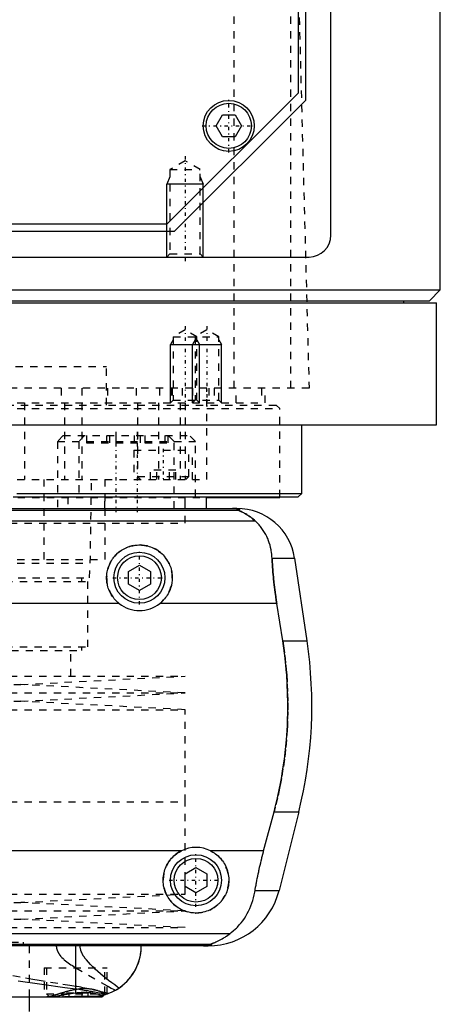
# Model space of a CAD drawing. Extents: x -90 to 90, y -137 to 442.
# Tile 4 of 9: x 22 to 80, y -68 to 67. Entities that reach past the tile are written whole.
import ezdxf

# ---------------------------------------------------------------- set-up
doc = ezdxf.new("R2010")
doc.units = 0
doc.linetypes.add('CENTER', pattern=[1.5, 0.45, -0.5, 0.05, -0.5])
doc.linetypes.add('DASHED', pattern=[2, 1, -1])
for name, color, linetype in [('AM_0', 7, 'CONTINUOUS'), ('AM_10', 7, 'CONTINUOUS'), ('AM_3', 7, 'DASHED'), ('AM_7', 7, 'CENTER')]:
    doc.layers.add(name, color=color, linetype=linetype)

msp = doc.modelspace()

# ---------------------------------------------------------------- linework, layer by layer
at = {"layer": 'AM_0', "color": 7, "linetype": 'CONTINUOUS'}
for p, q in [((65, 37.5), (65, 292.5)), ((80, 30), (80, 291.5)), ((61.5, 141.02), (61.5, 56)), ((60.5, 139.35), (60.5, 57)), ((60.5, 57), (42.5, 39)), ((61.5, 56), (43.5, 38)), ((49.27, 52.5), (50.13, 54)), ((50.13, 54), (51.87, 54)), ((51.87, 54), (52.73, 52.5)), ((50.13, 51), (49.27, 52.5)), ((52.73, 52.5), (51.87, 51)), ((51.87, 51), (50.13, 51)), ((43.5, 38), (-43.5, 38)), ((42.5, 39), (-42.5, 39)), ((-62, 34.5), (62, 34.5)), ((-80, 30), (80, 30)), ((78.5, 28.5), (80, 30)), ((-78.5, 28.5), (78.5, 28.5)), ((75, 28.2), (75, 28.5)), ((-79.5, 28.2), (79.5, 28.2)), ((79.5, 11.5), (79.5, 28.2)), ((-79.5, 11.5), (79.5, 11.5)), ((61, 2.08), (61, 11.5)), ((21.44, 1.58), (60.5, 1.58)), ((21.94, 2.08), (61, 2.08)), ((45, 0), (45, 1.58)), ((47.93, 0), (47.93, 1.58)), ((47.95, 1.5), (58, 1.5)), ((58, 1.5), (58, 1.58)), ((60.5, 1.58), (61, 2.08)), ((-52.11, 0), (52.11, 0)), ((-52.38, -0.25), (52.38, -0.25)), ((-54.6, -1.69), (54.6, -1.69)), ((37.25, -8.63), (38.75, -7.77)), ((38.75, -7.77), (40.25, -8.63)), ((56.93, -6.81), (60.02, -6.81)), ((60.02, -6.81), (61.72, -18.16)), ((37.25, -10.37), (37.25, -8.63)), ((40.25, -8.63), (40.25, -10.37)), ((38.75, -11.23), (37.25, -10.37)), ((40.25, -10.37), (38.75, -11.23)), ((35.96, -13.03), (-35.96, -13.03)), ((57.58, -13.03), (41.54, -13.03)), ((58.39, -18.16), (57.58, -13.03)), ((58.39, -18.16), (61.72, -18.16)), ((55.78, -46.97), (57.2, -41.62)), ((57.2, -41.62), (60.6, -41.62)), ((60.6, -41.62), (57.89, -52.43)), ((44.5, -46.97), (-44.5, -46.97)), ((55.78, -46.97), (48.5, -46.97)), ((45, -50.13), (46.5, -49.27)), ((46.5, -49.27), (48, -50.13)), ((45, -51.87), (45, -50.13)), ((48, -50.13), (48, -51.87)), ((46.5, -52.73), (45, -51.87)), ((48, -51.87), (46.5, -52.73)), ((54.6, -52.43), (57.89, -52.43)), ((-51.17, -58.31), (51.17, -58.31)), ((-48.57, -59.75), (48.57, -59.75)), ((48.19, -60), (-48.19, -60)), ((30.04, -65.9), (30.04, -60)), ((-33.6, -67), (33.6, -67)), ((23.65, -69), (23.65, -67)), ((33.6, -67), (33.85, -66.75))]:
    msp.add_line(p, q, dxfattribs=at)
for points in [[(52.38, -0.25, 0), (52.39, -0.25, 0), (52.41, -0.23, 0), (52.43, -0.22, 0), (52.44, -0.21, 0), (52.44, -0.2, 0), (52.45, -0.19, 0), (52.45, -0.17, 0), (52.45, -0.16, 0), (52.45, -0.14, 0), (52.43, -0.13, 0), (52.42, -0.12, 0), (52.41, -0.11, 0), (52.39, -0.1, 0), (52.35, -0.08, 0), (52.3, -0.07, 0), (52.23, -0.05, 0), (52.19, -0.04, 0), (52.17, -0.04, 0), (52.16, -0.04, 0), (52.15, -0.04, 0), (52.15, -0.04, 0), (52.13, -0.04, 0), (52.11, -0.03, 0), (52.1, -0.03, 0), (52.1, -0.03, 0), (52.08, -0.03, 0), (52.06, -0.03, 0), (52.05, -0.03, 0), (52.04, -0.02, 0), (52.01, -0.02, 0), (51.99, -0.02, 0), (51.96, -0.02, 0), (51.93, -0.01, 0), (51.91, -0.01, 0), (51.89, -0.01, 0), (51.87, -0.01, 0), (51.84, -0.01, 0), (51.82, -0.01, 0), (51.82, -0.01, 0), (51.81, -0.01, 0), (51.81, -0.01, 0), (51.8, -0.01, 0), (51.8, -0.01, 0), (51.79, -0.01, 0), (51.78, -0.01, 0), (51.78, -0.01, 0), (51.77, -0.01, 0), (51.77, -0.01, 0), (51.76, -0.01, 0), (51.76, 0, 0), (51.75, 0, 0), (51.74, 0, 0), (51.73, 0, 0), (51.73, 0, 0), (51.72, 0, 0), (51.72, 0, 0), (51.71, 0, 0), (51.7, 0, 0), (51.7, 0, 0), (51.69, 0, 0), (51.68, 0, 0), (51.68, 0, 0), (51.67, 0, 0), (51.67, 0, 0), (51.66, 0, 0), (51.65, 0, 0), (51.65, 0, 0), (51.64, 0, 0), (51.63, 0, 0), (51.63, 0, 0), (51.62, 0, 0), (51.61, 0, 0), (51.6, 0, 0), (51.6, 0, 0), (51.59, 0, 0), (51.58, 0, 0), (51.57, 0, 0), (51.57, 0, 0), (51.56, 0, 0), (51.55, 0, 0), (51.54, 0, 0), (51.53, 0, 0), (51.53, 0, 0), (51.52, 0, 0), (51.52, 0, 0), (51.51, 0, 0), (51.5, 0, 0), (51.49, 0, 0)], [(54.6, -1.69, 0), (54.51, -1.61, 0), (54.32, -1.45, 0), (54.14, -1.31, 0), (54.06, -1.24, 0), (53.97, -1.17, 0), (53.8, -1.05, 0), (53.63, -0.94, 0), (53.48, -0.84, 0), (53.33, -0.75, 0), (53.18, -0.67, 0), (53.12, -0.63, 0), (53.05, -0.59, 0), (52.93, -0.53, 0), (52.81, -0.48, 0), (52.7, -0.42, 0), (52.64, -0.4, 0), (52.63, -0.39, 0), (52.61, -0.38, 0), (52.6, -0.38, 0), (52.6, -0.37, 0), (52.58, -0.37, 0), (52.57, -0.36, 0), (52.55, -0.35, 0), (52.54, -0.35, 0), (52.52, -0.34, 0), (52.52, -0.34, 0), (52.51, -0.33, 0), (52.5, -0.33, 0), (52.48, -0.32, 0), (52.48, -0.32, 0), (52.47, -0.32, 0), (52.46, -0.31, 0), (52.45, -0.31, 0), (52.44, -0.3, 0), (52.44, -0.3, 0), (52.43, -0.3, 0), (52.42, -0.29, 0), (52.41, -0.29, 0), (52.4, -0.28, 0), (52.4, -0.28, 0), (52.39, -0.28, 0), (52.39, -0.28, 0), (52.39, -0.27, 0), (52.38, -0.27, 0), (52.38, -0.27, 0), (52.38, -0.26, 0), (52.38, -0.26, 0), (52.38, -0.26, 0), (52.38, -0.26, 0), (52.38, -0.26, 0), (52.38, -0.25, 0), (52.38, -0.25, 0)], [(56.93, -6.81, 0), (56.92, -6.65, 0), (56.89, -6.32, 0), (56.85, -5.99, 0), (56.82, -5.83, 0), (56.8, -5.66, 0), (56.73, -5.34, 0), (56.65, -5.03, 0), (56.55, -4.72, 0), (56.45, -4.42, 0), (56.33, -4.12, 0), (56.27, -3.97, 0), (56.2, -3.83, 0), (56.06, -3.55, 0), (55.9, -3.27, 0), (55.73, -3, 0), (55.55, -2.74, 0), (55.36, -2.49, 0), (55.26, -2.37, 0), (55.16, -2.25, 0), (54.94, -2.02, 0), (54.72, -1.8, 0), (54.6, -1.69, 0)], [(35.96, -13.03, 0), (35.88, -12.97, 0), (35.73, -12.83, 0), (35.58, -12.69, 0), (35.51, -12.62, 0), (35.44, -12.55, 0), (35.3, -12.39, 0), (35.17, -12.23, 0), (35.05, -12.06, 0), (34.93, -11.89, 0), (34.83, -11.7, 0), (34.78, -11.61, 0), (34.73, -11.52, 0), (34.64, -11.32, 0), (34.55, -11.13, 0), (34.48, -10.93, 0), (34.42, -10.73, 0), (34.37, -10.52, 0), (34.35, -10.42, 0), (34.32, -10.32, 0), (34.29, -10.11, 0), (34.27, -9.91, 0), (34.26, -9.81, 0), (34.25, -9.71, 0), (34.25, -9.51, 0), (34.25, -9.31, 0), (34.26, -9.21, 0), (34.27, -9.11, 0), (34.29, -8.91, 0), (34.32, -8.7, 0), (34.36, -8.5, 0), (34.41, -8.3, 0), (34.47, -8.1, 0), (34.51, -8.01, 0), (34.54, -7.91, 0), (34.62, -7.72, 0), (34.7, -7.53, 0), (34.8, -7.34, 0), (34.9, -7.17, 0), (35.01, -6.99, 0), (35.07, -6.91, 0), (35.13, -6.83, 0), (35.25, -6.67, 0), (35.38, -6.52, 0), (35.52, -6.37, 0), (35.66, -6.23, 0), (35.8, -6.1, 0), (35.88, -6.03, 0), (35.96, -5.97, 0), (36.12, -5.85, 0), (36.29, -5.73, 0), (36.47, -5.62, 0), (36.65, -5.52, 0), (36.83, -5.43, 0), (36.93, -5.38, 0), (37.03, -5.34, 0), (37.22, -5.27, 0), (37.42, -5.2, 0), (37.63, -5.14, 0), (37.83, -5.1, 0), (38.04, -5.06, 0), (38.14, -5.04, 0), (38.24, -5.03, 0), (38.45, -5.01, 0), (38.65, -5, 0), (38.75, -5, 0), (38.85, -5, 0), (39.05, -5.01, 0), (39.26, -5.03, 0), (39.36, -5.04, 0), (39.46, -5.06, 0), (39.67, -5.1, 0), (39.87, -5.14, 0), (40.08, -5.2, 0), (40.28, -5.27, 0), (40.47, -5.34, 0), (40.57, -5.38, 0), (40.67, -5.43, 0), (40.85, -5.52, 0), (41.03, -5.62, 0), (41.21, -5.73, 0), (41.38, -5.85, 0), (41.54, -5.97, 0), (41.62, -6.03, 0), (41.7, -6.1, 0), (41.84, -6.23, 0), (41.98, -6.37, 0), (42.12, -6.52, 0), (42.25, -6.67, 0), (42.37, -6.83, 0), (42.43, -6.91, 0), (42.49, -6.99, 0), (42.6, -7.17, 0), (42.7, -7.34, 0), (42.8, -7.53, 0), (42.88, -7.72, 0), (42.96, -7.91, 0), (42.99, -8.01, 0), (43.03, -8.1, 0), (43.09, -8.3, 0), (43.14, -8.5, 0), (43.18, -8.7, 0), (43.21, -8.91, 0), (43.23, -9.11, 0), (43.24, -9.21, 0), (43.25, -9.31, 0), (43.25, -9.51, 0), (43.25, -9.71, 0), (43.24, -9.81, 0), (43.23, -9.91, 0), (43.21, -10.11, 0), (43.18, -10.32, 0), (43.15, -10.42, 0), (43.13, -10.52, 0), (43.08, -10.73, 0), (43.02, -10.93, 0), (42.95, -11.13, 0), (42.86, -11.32, 0), (42.77, -11.52, 0), (42.72, -11.61, 0), (42.67, -11.7, 0), (42.57, -11.89, 0), (42.45, -12.06, 0), (42.33, -12.23, 0), (42.2, -12.39, 0), (42.06, -12.55, 0), (41.99, -12.62, 0), (41.92, -12.69, 0), (41.77, -12.83, 0), (41.62, -12.97, 0), (41.54, -13.03, 0)], [(57.58, -13.03, 0), (57.55, -12.86, 0), (57.5, -12.52, 0), (57.45, -12.18, 0), (57.43, -12.01, 0), (57.4, -11.84, 0), (57.36, -11.5, 0), (57.31, -11.15, 0), (57.27, -10.81, 0), (57.23, -10.46, 0), (57.19, -10.12, 0), (57.17, -9.94, 0), (57.15, -9.77, 0), (57.12, -9.42, 0), (57.09, -9.07, 0), (57.06, -8.72, 0), (57.03, -8.37, 0), (57, -8.03, 0), (56.99, -7.85, 0), (56.98, -7.68, 0), (56.96, -7.33, 0), (56.94, -6.99, 0), (56.93, -6.81, 0)], [(57.2, -41.62, 0), (57.37, -40.98, 0), (57.68, -39.69, 0), (57.96, -38.38, 0), (58.09, -37.72, 0), (58.21, -37.05, 0), (58.43, -35.73, 0), (58.62, -34.4, 0), (58.78, -33.07, 0), (58.9, -31.75, 0), (58.99, -30.44, 0), (59.03, -29.79, 0), (59.06, -29.15, 0), (59.09, -27.88, 0), (59.09, -26.64, 0), (59.07, -25.38, 0), (59.02, -24.1, 0), (58.94, -22.8, 0), (58.88, -22.14, 0), (58.82, -21.48, 0), (58.67, -20.16, 0), (58.5, -18.82, 0), (58.39, -18.16, 0)], [(48.5, -46.97, 0), (48.6, -47.02, 0), (48.8, -47.13, 0), (49, -47.26, 0), (49.09, -47.32, 0), (49.18, -47.39, 0), (49.36, -47.53, 0), (49.53, -47.67, 0), (49.69, -47.82, 0), (49.84, -47.98, 0), (49.98, -48.15, 0), (50.05, -48.24, 0), (50.12, -48.33, 0), (50.25, -48.52, 0), (50.37, -48.71, 0), (50.49, -48.91, 0), (50.59, -49.12, 0), (50.68, -49.33, 0), (50.72, -49.44, 0), (50.76, -49.55, 0), (50.83, -49.76, 0), (50.88, -49.99, 0), (50.91, -50.1, 0), (50.93, -50.21, 0), (50.96, -50.43, 0), (50.99, -50.65, 0), (50.99, -50.76, 0), (51, -50.87, 0), (51, -51.08, 0), (50.99, -51.3, 0), (50.97, -51.51, 0), (50.94, -51.73, 0), (50.9, -51.95, 0), (50.87, -52.06, 0), (50.85, -52.17, 0), (50.78, -52.38, 0), (50.71, -52.59, 0), (50.62, -52.8, 0), (50.53, -53, 0), (50.43, -53.2, 0), (50.37, -53.29, 0), (50.31, -53.39, 0), (50.19, -53.57, 0), (50.06, -53.75, 0), (49.93, -53.92, 0), (49.78, -54.08, 0), (49.63, -54.23, 0), (49.56, -54.3, 0), (49.48, -54.37, 0), (49.31, -54.51, 0), (49.14, -54.65, 0), (48.95, -54.77, 0), (48.76, -54.89, 0), (48.57, -55, 0), (48.46, -55.05, 0), (48.36, -55.1, 0), (48.15, -55.19, 0), (47.94, -55.26, 0), (47.72, -55.33, 0), (47.5, -55.39, 0), (47.28, -55.43, 0), (47.16, -55.45, 0), (47.05, -55.47, 0), (46.83, -55.49, 0), (46.61, -55.5, 0), (46.5, -55.5, 0), (46.39, -55.5, 0), (46.17, -55.49, 0), (45.95, -55.47, 0), (45.84, -55.45, 0), (45.72, -55.43, 0), (45.5, -55.39, 0), (45.28, -55.33, 0), (45.06, -55.26, 0), (44.85, -55.19, 0), (44.64, -55.1, 0), (44.54, -55.05, 0), (44.43, -55, 0), (44.24, -54.89, 0), (44.05, -54.77, 0), (43.86, -54.65, 0), (43.69, -54.51, 0), (43.52, -54.37, 0), (43.44, -54.3, 0), (43.37, -54.23, 0), (43.22, -54.08, 0), (43.07, -53.92, 0), (42.94, -53.75, 0), (42.81, -53.57, 0), (42.69, -53.39, 0), (42.63, -53.29, 0), (42.57, -53.2, 0), (42.47, -53, 0), (42.38, -52.8, 0), (42.29, -52.59, 0), (42.22, -52.38, 0), (42.15, -52.17, 0), (42.13, -52.06, 0), (42.1, -51.95, 0), (42.06, -51.73, 0), (42.03, -51.51, 0), (42.01, -51.3, 0), (42, -51.08, 0), (42, -50.87, 0), (42.01, -50.76, 0), (42.01, -50.65, 0), (42.04, -50.43, 0), (42.07, -50.21, 0), (42.09, -50.1, 0), (42.12, -49.99, 0), (42.17, -49.76, 0), (42.24, -49.55, 0), (42.28, -49.44, 0), (42.32, -49.33, 0), (42.41, -49.12, 0), (42.51, -48.91, 0), (42.63, -48.71, 0), (42.75, -48.52, 0), (42.88, -48.33, 0), (42.95, -48.24, 0), (43.02, -48.15, 0), (43.16, -47.98, 0), (43.31, -47.82, 0), (43.47, -47.67, 0), (43.64, -47.53, 0), (43.82, -47.39, 0), (43.91, -47.32, 0), (44, -47.26, 0), (44.2, -47.13, 0), (44.4, -47.02, 0), (44.5, -46.97, 0)], [(54.6, -52.43, 0), (54.63, -52.27, 0), (54.68, -51.97, 0), (54.73, -51.66, 0), (54.76, -51.51, 0), (54.79, -51.35, 0), (54.85, -51.05, 0), (54.91, -50.74, 0), (54.97, -50.44, 0), (55.03, -50.13, 0), (55.1, -49.83, 0), (55.13, -49.68, 0), (55.16, -49.52, 0), (55.23, -49.22, 0), (55.3, -48.92, 0), (55.37, -48.63, 0), (55.44, -48.33, 0), (55.51, -48.03, 0), (55.55, -47.88, 0), (55.58, -47.73, 0), (55.66, -47.42, 0), (55.74, -47.12, 0), (55.78, -46.97, 0)], [(51.17, -58.31, 0), (51.33, -58.19, 0), (51.62, -57.95, 0), (51.91, -57.69, 0), (52.04, -57.56, 0), (52.18, -57.42, 0), (52.44, -57.14, 0), (52.68, -56.85, 0), (52.91, -56.55, 0), (53.13, -56.24, 0), (53.34, -55.91, 0), (53.44, -55.75, 0), (53.53, -55.58, 0), (53.71, -55.24, 0), (53.87, -54.88, 0), (54.02, -54.53, 0), (54.16, -54.16, 0), (54.28, -53.78, 0), (54.34, -53.6, 0), (54.39, -53.4, 0), (54.49, -53.02, 0), (54.57, -52.62, 0), (54.6, -52.43, 0)], [(48.57, -59.75, 0), (48.57, -59.75, 0), (48.57, -59.74, 0), (48.57, -59.74, 0), (48.57, -59.74, 0), (48.57, -59.74, 0), (48.57, -59.74, 0), (48.57, -59.73, 0), (48.58, -59.73, 0), (48.58, -59.73, 0), (48.59, -59.72, 0), (48.59, -59.72, 0), (48.6, -59.72, 0), (48.61, -59.71, 0), (48.62, -59.71, 0), (48.63, -59.71, 0), (48.64, -59.7, 0), (48.65, -59.7, 0), (48.66, -59.69, 0), (48.66, -59.69, 0), (48.68, -59.68, 0), (48.69, -59.68, 0), (48.7, -59.68, 0), (48.71, -59.67, 0), (48.72, -59.67, 0), (48.74, -59.66, 0), (48.74, -59.66, 0), (48.75, -59.65, 0), (48.77, -59.65, 0), (48.79, -59.64, 0), (48.8, -59.63, 0), (48.82, -59.63, 0), (48.84, -59.62, 0), (48.85, -59.62, 0), (48.86, -59.61, 0), (48.88, -59.6, 0), (48.9, -59.6, 0), (48.97, -59.57, 0), (49.1, -59.52, 0), (49.23, -59.46, 0), (49.38, -59.39, 0), (49.46, -59.36, 0), (49.54, -59.32, 0), (49.71, -59.23, 0), (49.9, -59.14, 0), (50.09, -59.03, 0), (50.28, -58.92, 0), (50.48, -58.79, 0), (50.58, -58.73, 0), (50.68, -58.66, 0), (50.88, -58.53, 0), (51.07, -58.38, 0), (51.17, -58.31, 0)], [(34.2, -66.65, 0), (34.48, -66.55, 0), (34.99, -66.33, 0), (35.46, -66.08, 0), (35.69, -65.95, 0), (35.91, -65.81, 0), (36.32, -65.51, 0), (36.71, -65.18, 0), (37.07, -64.83, 0), (37.4, -64.46, 0), (37.7, -64.07, 0), (37.83, -63.87, 0), (37.96, -63.67, 0), (38.2, -63.25, 0), (38.4, -62.83, 0), (38.58, -62.4, 0), (38.72, -61.96, 0), (38.83, -61.52, 0), (38.88, -61.3, 0), (38.92, -61.08, 0), (38.97, -60.64, 0), (39, -60.21, 0), (39, -60, 0)], [(35.44, -66.1, 0), (35.63, -65.98, 0), (36.01, -65.74, 0), (36.36, -65.47, 0), (36.53, -65.33, 0), (36.7, -65.19, 0), (37.01, -64.89, 0), (37.3, -64.57, 0), (37.57, -64.24, 0), (37.81, -63.9, 0), (38.03, -63.55, 0), (38.14, -63.37, 0), (38.23, -63.19, 0), (38.41, -62.82, 0), (38.56, -62.45, 0), (38.69, -62.07, 0), (38.79, -61.69, 0), (38.88, -61.31, 0), (38.91, -61.12, 0), (38.94, -60.93, 0), (38.98, -60.56, 0), (39, -60.18, 0), (39, -60, 0)], [(47.52, -60, 0), (47.53, -60, 0), (47.54, -60, 0), (47.55, -60, 0), (47.55, -60, 0), (47.56, -60, 0), (47.57, -60, 0), (47.57, -60, 0), (47.58, -60, 0), (47.59, -60, 0), (47.6, -60, 0), (47.61, -60, 0), (47.61, -60, 0), (47.62, -60, 0), (47.63, -60, 0), (47.64, -60, 0), (47.65, -60, 0), (47.66, -60, 0), (47.66, -60, 0), (47.67, -60, 0), (47.67, -60, 0), (47.68, -60, 0), (47.69, -60, 0), (47.69, -60, 0), (47.7, -60, 0), (47.71, -60, 0), (47.71, -60, 0), (47.72, -60, 0), (47.73, -60, 0), (47.73, -60, 0), (47.74, -60, 0), (47.75, -60, 0), (47.76, -60, 0), (47.76, -60, 0), (47.77, -60, 0), (47.78, -60, 0), (47.78, -60, 0), (47.79, -60, 0), (47.8, -60, 0), (47.81, -60, 0), (47.81, -60, 0), (47.81, -60, 0), (47.82, -60, 0), (47.83, -59.99, 0), (47.83, -59.99, 0), (47.84, -59.99, 0), (47.85, -59.99, 0), (47.85, -59.99, 0), (47.86, -59.99, 0), (47.86, -59.99, 0), (47.87, -59.99, 0), (47.89, -59.99, 0), (47.93, -59.99, 0), (47.95, -59.99, 0), (47.97, -59.99, 0), (48, -59.99, 0), (48.03, -59.98, 0), (48.06, -59.98, 0), (48.09, -59.98, 0), (48.11, -59.98, 0), (48.13, -59.98, 0), (48.14, -59.98, 0), (48.16, -59.97, 0), (48.19, -59.97, 0), (48.2, -59.97, 0), (48.21, -59.97, 0), (48.23, -59.97, 0), (48.25, -59.96, 0), (48.26, -59.96, 0), (48.27, -59.96, 0), (48.28, -59.96, 0), (48.3, -59.96, 0), (48.35, -59.95, 0), (48.43, -59.93, 0), (48.49, -59.92, 0), (48.54, -59.9, 0), (48.57, -59.89, 0), (48.58, -59.88, 0), (48.6, -59.87, 0), (48.62, -59.86, 0), (48.63, -59.84, 0), (48.63, -59.83, 0), (48.63, -59.81, 0), (48.63, -59.8, 0), (48.62, -59.79, 0), (48.62, -59.78, 0), (48.6, -59.77, 0), (48.58, -59.75, 0), (48.57, -59.75, 0)], [(22.12, -64.81, 0), (25.35, -65.27, 0), (28.5, -65.7, 0), (30.04, -65.9, 0)], [(30.04, -65.9, 0), (30.17, -65.92, 0), (30.43, -65.96, 0), (30.68, -65.99, 0), (30.81, -66.01, 0), (30.94, -66.03, 0), (31.18, -66.07, 0), (31.43, -66.11, 0), (31.67, -66.15, 0), (31.91, -66.2, 0), (32.14, -66.24, 0), (32.26, -66.26, 0), (32.37, -66.28, 0), (32.6, -66.33, 0), (32.82, -66.37, 0), (33.05, -66.41, 0), (33.26, -66.46, 0), (33.48, -66.5, 0), (33.58, -66.52, 0), (33.69, -66.54, 0), (33.89, -66.59, 0), (34.1, -66.63, 0), (34.2, -66.65, 0)], [(35.44, -66.1, 0), (35.25, -66.2, 0), (34.88, -66.38, 0), (34.49, -66.54, 0), (34.3, -66.61, 0)], [(29.34, -67, 0), (29.43, -67, 0), (29.61, -67, 0), (29.78, -67, 0), (29.87, -67, 0), (29.96, -67, 0), (30.13, -66.99, 0), (30.31, -66.99, 0), (30.49, -66.99, 0), (30.66, -66.99, 0), (30.83, -66.99, 0), (30.92, -66.98, 0), (31.01, -66.98, 0), (31.18, -66.98, 0), (31.35, -66.98, 0), (31.51, -66.98, 0), (31.68, -66.98, 0), (31.84, -66.98, 0), (31.92, -66.98, 0), (32, -66.99, 0), (32.15, -66.99, 0), (32.3, -66.99, 0), (32.38, -66.99, 0)], [(34.2, -66.65, 0), (34.15, -66.66, 0), (34.05, -66.69, 0), (33.95, -66.72, 0), (33.9, -66.74, 0), (33.85, -66.75, 0), (33.75, -66.78, 0), (33.65, -66.8, 0), (33.55, -66.83, 0), (33.45, -66.85, 0), (33.34, -66.87, 0), (33.29, -66.88, 0), (33.24, -66.89, 0), (33.14, -66.91, 0), (33.04, -66.92, 0), (32.94, -66.94, 0), (32.84, -66.95, 0), (32.73, -66.96, 0), (32.68, -66.97, 0), (32.63, -66.97, 0), (32.53, -66.98, 0), (32.43, -66.99, 0), (32.38, -66.99, 0)], [(34.24, -66.63, 0), (34.17, -66.65, 0), (34.04, -66.7, 0), (33.91, -66.73, 0), (33.85, -66.75, 0)]]:
    msp.add_polyline3d(points, dxfattribs=at)
for centre, radius in [((51, 52.5), 3.5), ((51, 52.5), 3.1), ((38.75, -9.5), 3.5), ((38.75, -9.5), 3), ((46.5, -51), 3.5), ((46.5, -51), 3)]:
    msp.add_circle(centre, radius, dxfattribs=at)
for centre, radius, start, end in [((62, 37.5), 3, 270, 0), ((52.11, -8), 8, 8.533, 90), ((38.75, -9.5), 4.5, 231.7104, 308.2896), ((2.39, -27.06), 60, 345.9622, 8.533), ((46.5, -51), 4.5, 63.6372, 116.3628), ((48.19, -50), 10, 270, 345.9622)]:
    msp.add_arc(centre, radius, start, end, dxfattribs=at)
at = {"layer": 'AM_10', "color": 7, "linetype": 'CONTINUOUS'}
for p, q in [((42.93, 45.5), (42.5, 44.5)), ((47.07, 45.5), (47.5, 44.5)), ((47.5, 44.5), (42.5, 44.5)), ((42.5, 34.5), (42.5, 44.5)), ((47.5, 34.5), (47.5, 44.5)), ((43.38, 23.16), (43, 22.5)), ((46.38, 23.16), (46, 22.5)), ((46.62, 23.16), (47, 22.5)), ((49.62, 23.16), (50, 22.5)), ((43, 14.5), (43, 22.5)), ((43, 22.5), (50, 22.5)), ((46, 14.5), (46, 22.5)), ((47, 14.5), (47, 22.5)), ((50, 14.5), (50, 22.5))]:
    msp.add_line(p, q, dxfattribs=at)
at = {"layer": 'AM_3', "color": 6, "linetype": 'DASHED'}
for p, q in [((51.74, 16.5), (51.74, 77.05)), ((59.5, 16.5), (59.5, 75.49)), ((60.5, 73.35), (62, 16.5)), ((45, 47.69), (42.93, 46.5)), ((47.07, 46.5), (45, 47.69)), ((42.93, 46.5), (42.93, 34.93)), ((42.93, 46.5), (47.07, 46.5)), ((47.07, 34.93), (47.07, 46.5)), ((42.93, 34.93), (42.5, 34.5)), ((42.93, 34.93), (47.07, 34.93)), ((47.5, 34.5), (47.07, 34.93)), ((45, 24.5), (43.38, 23.56)), ((46.62, 23.56), (45, 24.5)), ((48, 24.5), (46.38, 23.56)), ((49.62, 23.56), (48, 24.5)), ((43.38, 23.56), (43.38, 14.88)), ((43.38, 23.56), (49.62, 23.56)), ((46.38, 23.56), (46.38, 14.88)), ((46.62, 14.88), (46.62, 23.56)), ((49.62, 14.88), (49.62, 23.56)), ((-34.25, 19.5), (34.25, 19.5)), ((34.25, 14.2), (34.25, 19.5)), ((62, 16.5), (-62, 16.5)), ((28, 16.5), (28, 14.5)), ((30.84, 16.5), (30.84, 14.5)), ((34.38, 16.5), (34.38, 14.5)), ((38.29, 16.5), (38.29, 14.5)), ((41.5, 16.5), (41.5, 14.5)), ((43.09, 16.5), (43.09, 14.5)), ((43.24, 16.5), (43.24, 14.5)), ((44.59, 16.5), (44.59, 14.5)), ((46, 16.5), (46, 14.5)), ((48, 4), (48, 16.5)), ((48.25, 16.5), (48.25, 14.5)), ((49, 16.5), (49, 14.5)), ((52, 14.5), (52, 16.5)), ((55.47, 16.5), (55.47, 14.5)), ((56, 14.5), (56, 16.5)), ((43.38, 14.88), (43, 14.5)), ((43.38, 14.88), (49.62, 14.88)), ((46.38, 14.88), (46, 14.5)), ((47, 14.5), (46.62, 14.88)), ((50, 14.5), (49.62, 14.88)), ((-58, 13.7), (58, 13.7)), ((-57.5, 14.2), (57.5, 14.2)), ((-56, 14.5), (56, 14.5)), ((23, 14.5), (23, 4)), ((28.48, 14.5), (28.48, 4)), ((30.85, 14.5), (30.85, 4)), ((38.5, 14.5), (38.5, 4)), ((41.36, 14.5), (41.36, 4)), ((44.34, 14.5), (44.34, 4)), ((45, 14.5), (45, 4)), ((58, 13.7), (57.5, 14.2)), ((58, 1.58), (58, 13.7)), ((28.3, 10), (27.5, 9.2)), ((28.3, 10), (45.63, 10)), ((31.23, 10), (30.43, 9.2)), ((31.5, 10), (31.5, 9)), ((34.24, 10), (34.24, 9)), ((34.65, 10), (34.65, 9)), ((35.5, 10), (35.5, 9)), ((38.03, 10), (38.03, 9)), ((38.83, 10), (38.83, 9)), ((39.5, 10), (39.5, 9)), ((42.21, 10), (42.21, 9)), ((42.62, 10), (42.62, 9)), ((43.5, 9.2), (42.7, 10)), ((46.43, 9.2), (45.63, 10)), ((27.5, 9.2), (27.5, 0)), ((27.5, 9.2), (46.43, 9.2)), ((30.43, 9.2), (30.43, 1.6)), ((31.5, 9), (42.62, 9)), ((43.5, 0), (43.5, 9.2)), ((46.43, 1.6), (46.43, 9.2)), ((38, 8), (38, 4)), ((38, 8), (46, 8)), ((45.5, 4.4), (45.5, 8)), ((46, 4), (46, 8)), ((38.5, 4.4), (38.9, 4)), ((38.5, 4.4), (45.5, 4.4)), ((40.27, 4), (40.27, 5.25)), ((43.73, 5.25), (40.27, 5.25)), ((41.13, 4), (41.13, 5.25)), ((42.87, 4), (42.87, 5.25)), ((43.73, 4), (43.73, 5.25)), ((45.1, 4), (45.5, 4.4)), ((-48, 4), (48, 4)), ((25.65, 4), (25.65, -7)), ((32, -7.5), (32.18, 4)), ((34, 4), (34, -7)), ((-47.95, 1.5), (47.95, 1.5)), ((28.93, 1.6), (28.93, 0)), ((28.93, 1.6), (47.93, 1.6)), ((30.91, 1.6), (30.91, 1.5)), ((34, 0), (34, 1.5)), ((35.55, 1.5), (35.55, 1.6)), ((47.93, 1.58), (47.93, 1.6)), ((45, -2), (45, 0)), ((-45, -2), (45, -2)), ((-45, -2), (45, -2)), ((-34, -7), (34, -7)), ((-32, -7.5), (32, -7.5)), ((31.9, -9.5), (32, -7.5)), ((-31.9, -9.5), (31.9, -9.5)), ((-31.65, -10), (31.65, -10)), ((30.85, -10), (30.85, -9.5)), ((31.65, -19), (31.65, -10)), ((-31.65, -19), (31.65, -19)), ((-30.85, -19.5), (30.85, -19.5)), ((29.35, -23), (29.35, -19.5)), ((30.85, -19.5), (30.85, -19)), ((-45, -23), (45, -23)), ((-22.5, -24.15), (22.5, -24.15)), ((22.5, -24.15), (45, -23)), ((45, -25.3), (22.5, -24.15)), ((-45, -25.3), (45, -25.3)), ((22.5, -26.45), (45, -25.3)), ((-22.5, -26.45), (22.5, -26.45)), ((45, -27.6), (22.5, -26.45)), ((-45, -27.6), (45, -27.6)), ((45, -40.25), (45, -27.6)), ((-45, -40.25), (45, -40.25)), ((45, -52.9), (45, -40.25)), ((-45, -52.9), (45, -52.9)), ((22.5, -54.05), (45, -52.9)), ((-45, -55.2), (45, -55.2)), ((-22.5, -54.05), (22.5, -54.05)), ((45, -55.2), (22.5, -54.05)), ((22.5, -56.35), (45, -55.2)), ((-22.5, -56.35), (22.5, -56.35)), ((45, -57.5), (22.5, -56.35)), ((-45, -57.5), (45, -57.5)), ((-22.85, -59.5), (22.85, -59.5)), ((22.85, -60), (22.85, -59.5)), ((23.65, -67), (23.65, -60)), ((30.04, -65.57), (30.04, -60)), ((25.7, -63), (25.7, -67)), ((25.7, -63), (34.3, -63)), ((26, -63), (26, -66.6)), ((30.04, -63.01), (34.3, -65.48)), ((34, -66.6), (34, -63)), ((34.3, -66.61), (34.3, -63)), ((26, -66.6), (26.4, -67)), ((26, -66.6), (34, -66.6)), ((28.27, -67), (28.27, -66.5)), ((31.73, -66.5), (28.27, -66.5)), ((29.13, -67), (29.13, -66.5)), ((30.87, -67), (30.87, -66.5)), ((31.73, -67), (31.73, -66.5)), ((33.85, -66.75), (33.72, -66.78)), ((33.85, -66.75), (34, -66.6)), ((34.3, -66.61), (34.24, -66.63))]:
    msp.add_line(p, q, dxfattribs=at)
for points in [[(51.49, 0, 0), (51.5, 0, 0), (51.51, 0, 0), (51.52, 0, 0), (51.52, 0, 0), (51.53, 0, 0), (51.53, 0, 0), (51.54, 0, 0), (51.55, 0, 0), (51.56, 0, 0), (51.57, 0, 0), (51.57, 0, 0), (51.58, 0, 0), (51.59, 0, 0), (51.6, 0, 0), (51.6, 0, 0), (51.61, 0, 0), (51.62, 0, 0), (51.63, 0, 0), (51.63, 0, 0), (51.64, 0, 0), (51.65, 0, 0), (51.65, 0, 0), (51.66, 0, 0), (51.67, 0, 0), (51.67, 0, 0), (51.68, 0, 0), (51.68, 0, 0), (51.69, 0, 0), (51.7, 0, 0), (51.7, 0, 0), (51.71, 0, 0), (51.72, 0, 0), (51.72, 0, 0), (51.73, 0, 0), (51.73, 0, 0), (51.74, 0, 0), (51.75, 0, 0), (51.76, 0, 0), (51.76, -0.01, 0), (51.77, -0.01, 0), (51.77, -0.01, 0), (51.78, -0.01, 0), (51.78, -0.01, 0), (51.79, -0.01, 0), (51.8, -0.01, 0), (51.8, -0.01, 0), (51.81, -0.01, 0), (51.81, -0.01, 0), (51.82, -0.01, 0), (51.82, -0.01, 0), (51.84, -0.01, 0), (51.87, -0.01, 0), (51.89, -0.01, 0), (51.91, -0.01, 0), (51.93, -0.01, 0), (51.96, -0.02, 0), (51.99, -0.02, 0), (52.01, -0.02, 0), (52.04, -0.02, 0), (52.05, -0.03, 0), (52.06, -0.03, 0), (52.08, -0.03, 0), (52.1, -0.03, 0), (52.1, -0.03, 0), (52.11, -0.03, 0), (52.13, -0.04, 0), (52.15, -0.04, 0), (52.15, -0.04, 0), (52.16, -0.04, 0), (52.17, -0.04, 0), (52.19, -0.04, 0), (52.23, -0.05, 0), (52.3, -0.07, 0), (52.35, -0.08, 0), (52.39, -0.1, 0), (52.41, -0.11, 0), (52.42, -0.12, 0), (52.43, -0.13, 0), (52.45, -0.14, 0), (52.45, -0.16, 0), (52.45, -0.17, 0), (52.45, -0.19, 0), (52.44, -0.2, 0), (52.44, -0.21, 0), (52.43, -0.22, 0), (52.41, -0.23, 0), (52.39, -0.25, 0), (52.38, -0.25, 0)], [(52.38, -0.25, 0), (52.38, -0.25, 0), (52.38, -0.26, 0), (52.38, -0.26, 0), (52.38, -0.26, 0), (52.38, -0.26, 0), (52.38, -0.26, 0), (52.38, -0.27, 0), (52.38, -0.27, 0), (52.38, -0.27, 0), (52.39, -0.27, 0), (52.39, -0.28, 0), (52.39, -0.28, 0), (52.4, -0.28, 0), (52.41, -0.28, 0), (52.41, -0.29, 0), (52.42, -0.29, 0), (52.43, -0.3, 0), (52.43, -0.3, 0), (52.44, -0.3, 0), (52.45, -0.31, 0), (52.46, -0.31, 0), (52.46, -0.31, 0), (52.47, -0.32, 0), (52.48, -0.32, 0), (52.49, -0.33, 0), (52.5, -0.33, 0), (52.5, -0.33, 0), (52.51, -0.34, 0), (52.53, -0.34, 0), (52.54, -0.35, 0), (52.55, -0.35, 0), (52.57, -0.36, 0), (52.57, -0.36, 0), (52.58, -0.37, 0), (52.6, -0.37, 0), (52.61, -0.38, 0), (52.66, -0.4, 0), (52.76, -0.45, 0), (52.88, -0.51, 0), (53, -0.57, 0), (53.06, -0.6, 0), (53.13, -0.64, 0), (53.27, -0.72, 0), (53.43, -0.81, 0), (53.59, -0.91, 0), (53.76, -1.02, 0), (53.94, -1.15, 0), (54.03, -1.21, 0), (54.12, -1.29, 0), (54.31, -1.44, 0), (54.5, -1.6, 0), (54.6, -1.69, 0)], [(56.93, -6.81, 0), (56.94, -6.99, 0), (56.96, -7.33, 0), (56.98, -7.68, 0), (56.99, -7.85, 0), (57, -8.03, 0), (57.03, -8.37, 0), (57.06, -8.72, 0), (57.09, -9.07, 0), (57.12, -9.42, 0), (57.15, -9.77, 0), (57.17, -9.94, 0), (57.19, -10.12, 0), (57.23, -10.46, 0), (57.27, -10.81, 0), (57.31, -11.15, 0), (57.36, -11.5, 0), (57.4, -11.84, 0), (57.43, -12.01, 0), (57.45, -12.18, 0), (57.5, -12.52, 0), (57.55, -12.86, 0), (57.58, -13.03, 0)], [(58.39, -18.16, 0), (58.5, -18.82, 0), (58.67, -20.16, 0), (58.82, -21.48, 0), (58.88, -22.14, 0), (58.94, -22.8, 0), (59.02, -24.1, 0), (59.07, -25.38, 0), (59.09, -26.64, 0), (59.09, -27.88, 0), (59.06, -29.15, 0), (59.03, -29.79, 0), (58.99, -30.44, 0), (58.9, -31.75, 0), (58.78, -33.07, 0), (58.62, -34.4, 0), (58.43, -35.73, 0), (58.21, -37.05, 0), (58.09, -37.72, 0), (57.96, -38.38, 0), (57.68, -39.69, 0), (57.37, -40.98, 0), (57.2, -41.62, 0)], [(27.35, -60, 0), (27.35, -60.02, 0), (27.35, -60.06, 0), (27.35, -60.1, 0), (27.35, -60.12, 0), (27.36, -60.14, 0), (27.36, -60.18, 0), (27.37, -60.22, 0), (27.37, -60.26, 0), (27.38, -60.3, 0), (27.39, -60.34, 0), (27.39, -60.36, 0), (27.39, -60.38, 0), (27.4, -60.42, 0), (27.41, -60.46, 0), (27.42, -60.5, 0), (27.44, -60.53, 0), (27.45, -60.57, 0), (27.46, -60.59, 0), (27.46, -60.61, 0), (27.48, -60.65, 0), (27.49, -60.69, 0), (27.5, -60.7, 0), (27.51, -60.72, 0), (27.52, -60.76, 0), (27.54, -60.8, 0), (27.55, -60.81, 0), (27.56, -60.83, 0), (27.58, -60.87, 0), (27.6, -60.9, 0), (27.61, -60.94, 0), (27.63, -60.97, 0), (27.65, -61.01, 0), (27.67, -61.02, 0), (27.68, -61.04, 0), (27.7, -61.07, 0), (27.72, -61.11, 0), (27.74, -61.14, 0), (27.76, -61.17, 0), (27.79, -61.2, 0), (27.8, -61.22, 0), (27.81, -61.24, 0), (27.83, -61.27, 0), (27.86, -61.3, 0), (27.94, -61.4, 0), (28.1, -61.58, 0), (28.27, -61.75, 0), (28.36, -61.83, 0), (28.44, -61.91, 0), (28.62, -62.06, 0), (28.8, -62.2, 0), (28.99, -62.34, 0), (29.17, -62.47, 0), (29.36, -62.6, 0), (29.46, -62.66, 0), (29.56, -62.72, 0), (29.75, -62.84, 0), (29.95, -62.95, 0), (30.04, -63.01, 0)], [(35.94, -65.78, 0), (35.76, -65.65, 0), (35.37, -65.37, 0), (34.97, -65.08, 0), (34.77, -64.93, 0), (34.57, -64.78, 0), (34.18, -64.46, 0), (33.78, -64.15, 0), (33.4, -63.83, 0), (33.03, -63.51, 0), (32.68, -63.2, 0), (32.52, -63.04, 0), (32.35, -62.89, 0), (32.04, -62.57, 0), (31.74, -62.25, 0), (31.47, -61.93, 0), (31.32, -61.74, 0), (31.28, -61.68, 0), (31.24, -61.63, 0), (31.22, -61.6, 0), (31.2, -61.57, 0), (31.16, -61.52, 0), (31.12, -61.46, 0), (31.09, -61.41, 0), (31.05, -61.35, 0), (31.02, -61.3, 0), (31, -61.27, 0), (30.99, -61.24, 0), (30.96, -61.19, 0), (30.93, -61.13, 0), (30.91, -61.1, 0), (30.9, -61.07, 0), (30.87, -61.02, 0), (30.84, -60.96, 0), (30.83, -60.93, 0), (30.82, -60.9, 0), (30.79, -60.84, 0), (30.77, -60.79, 0), (30.75, -60.73, 0), (30.73, -60.67, 0), (30.71, -60.6, 0), (30.7, -60.57, 0), (30.69, -60.54, 0), (30.68, -60.48, 0), (30.66, -60.42, 0), (30.65, -60.35, 0), (30.64, -60.29, 0), (30.63, -60.23, 0), (30.63, -60.19, 0), (30.63, -60.16, 0), (30.62, -60.1, 0), (30.62, -60.03, 0), (30.62, -60, 0)], [(48.57, -59.75, 0), (48.58, -59.75, 0), (48.6, -59.77, 0), (48.62, -59.78, 0), (48.62, -59.79, 0), (48.63, -59.8, 0), (48.63, -59.81, 0), (48.63, -59.83, 0), (48.63, -59.84, 0), (48.62, -59.86, 0), (48.6, -59.87, 0), (48.58, -59.88, 0), (48.57, -59.89, 0), (48.54, -59.9, 0), (48.49, -59.92, 0), (48.43, -59.93, 0), (48.35, -59.95, 0), (48.3, -59.96, 0), (48.28, -59.96, 0), (48.27, -59.96, 0), (48.26, -59.96, 0), (48.25, -59.96, 0), (48.23, -59.97, 0), (48.21, -59.97, 0), (48.2, -59.97, 0), (48.19, -59.97, 0), (48.16, -59.97, 0), (48.14, -59.98, 0), (48.13, -59.98, 0), (48.11, -59.98, 0), (48.09, -59.98, 0), (48.06, -59.98, 0), (48.03, -59.98, 0), (48, -59.99, 0), (47.97, -59.99, 0), (47.95, -59.99, 0), (47.93, -59.99, 0), (47.91, -59.99, 0), (47.9, -59.99, 0), (47.9, -59.99, 0), (47.89, -59.99, 0), (47.89, -59.99, 0), (47.88, -59.99, 0), (47.88, -59.99, 0), (47.87, -59.99, 0), (47.86, -59.99, 0), (47.86, -59.99, 0), (47.85, -59.99, 0), (47.85, -59.99, 0), (47.84, -59.99, 0), (47.83, -59.99, 0), (47.83, -59.99, 0), (47.82, -60, 0), (47.81, -60, 0), (47.81, -60, 0), (47.81, -60, 0), (47.8, -60, 0), (47.79, -60, 0), (47.78, -60, 0), (47.78, -60, 0), (47.77, -60, 0), (47.76, -60, 0), (47.76, -60, 0), (47.75, -60, 0), (47.74, -60, 0), (47.73, -60, 0), (47.73, -60, 0), (47.72, -60, 0), (47.71, -60, 0), (47.71, -60, 0), (47.7, -60, 0), (47.69, -60, 0), (47.69, -60, 0), (47.68, -60, 0), (47.67, -60, 0), (47.67, -60, 0), (47.66, -60, 0), (47.66, -60, 0), (47.65, -60, 0), (47.64, -60, 0), (47.63, -60, 0), (47.62, -60, 0), (47.61, -60, 0), (47.61, -60, 0), (47.6, -60, 0), (47.59, -60, 0), (47.58, -60, 0), (47.57, -60, 0), (47.57, -60, 0), (47.56, -60, 0), (47.55, -60, 0), (47.55, -60, 0), (47.54, -60, 0), (47.53, -60, 0), (47.52, -60, 0)], [(30.04, -65.57, 0), (29.21, -65.45, 0), (27.54, -65.18, 0), (25.84, -64.89, 0), (24.98, -64.75, 0), (24.12, -64.6, 0), (22.38, -64.29, 0), (20.62, -63.97, 0)], [(34.07, -66.69, 0), (34.05, -66.68, 0), (34.02, -66.65, 0), (33.99, -66.63, 0), (33.97, -66.62, 0), (33.95, -66.6, 0), (33.91, -66.58, 0), (33.87, -66.55, 0), (33.83, -66.53, 0), (33.78, -66.5, 0), (33.74, -66.48, 0), (33.71, -66.46, 0), (33.69, -66.45, 0), (33.64, -66.42, 0), (33.59, -66.4, 0), (33.53, -66.37, 0), (33.48, -66.35, 0), (33.42, -66.32, 0), (33.39, -66.31, 0), (33.36, -66.29, 0), (33.3, -66.27, 0), (33.24, -66.24, 0), (33.21, -66.23, 0), (33.18, -66.22, 0), (33.11, -66.2, 0), (33.05, -66.17, 0), (33.01, -66.16, 0), (32.98, -66.15, 0), (32.91, -66.13, 0), (32.84, -66.11, 0), (32.77, -66.09, 0), (32.69, -66.06, 0), (32.62, -66.05, 0), (32.58, -66.04, 0), (32.54, -66.03, 0), (32.46, -66.01, 0), (32.38, -65.99, 0), (32.3, -65.98, 0), (32.22, -65.96, 0), (32.13, -65.95, 0), (32.09, -65.94, 0), (32.05, -65.94, 0), (31.96, -65.93, 0), (31.87, -65.92, 0), (31.79, -65.91, 0), (31.7, -65.9, 0), (31.61, -65.9, 0), (31.56, -65.89, 0), (31.52, -65.89, 0), (31.43, -65.89, 0), (31.33, -65.89, 0), (31.24, -65.89, 0), (31.14, -65.89, 0), (31.05, -65.89, 0), (31, -65.89, 0), (30.95, -65.89, 0), (30.86, -65.9, 0), (30.76, -65.9, 0), (30.67, -65.91, 0), (30.57, -65.92, 0), (30.47, -65.93, 0), (30.43, -65.94, 0), (30.38, -65.94, 0), (30.28, -65.96, 0), (30.18, -65.97, 0), (30.14, -65.98, 0), (30.09, -65.98, 0), (29.99, -66, 0), (29.9, -66.02, 0), (29.85, -66.03, 0), (29.8, -66.03, 0), (29.7, -66.05, 0), (29.61, -66.07, 0), (29.51, -66.09, 0), (29.42, -66.11, 0), (29.32, -66.14, 0), (29.27, -66.15, 0), (29.23, -66.16, 0), (29.13, -66.18, 0), (29.04, -66.21, 0), (28.95, -66.23, 0), (28.86, -66.26, 0), (28.76, -66.28, 0), (28.72, -66.29, 0), (28.67, -66.31, 0), (28.58, -66.33, 0), (28.49, -66.36, 0), (28.41, -66.38, 0), (28.32, -66.41, 0), (28.23, -66.43, 0), (28.19, -66.45, 0), (28.14, -66.46, 0), (28.06, -66.49, 0), (27.98, -66.51, 0), (27.89, -66.54, 0), (27.81, -66.56, 0), (27.73, -66.59, 0), (27.69, -66.6, 0), (27.65, -66.61, 0), (27.57, -66.64, 0), (27.49, -66.66, 0), (27.41, -66.69, 0), (27.34, -66.71, 0), (27.26, -66.73, 0), (27.23, -66.74, 0), (27.19, -66.75, 0), (27.12, -66.77, 0), (27.05, -66.79, 0), (27.01, -66.8, 0), (26.98, -66.81, 0), (26.91, -66.83, 0), (26.84, -66.85, 0), (26.81, -66.86, 0), (26.78, -66.87, 0), (26.72, -66.89, 0), (26.65, -66.9, 0), (26.59, -66.92, 0), (26.54, -66.93, 0), (26.48, -66.94, 0), (26.45, -66.95, 0), (26.42, -66.95, 0), (26.37, -66.96, 0), (26.32, -66.97, 0), (26.27, -66.98, 0), (26.22, -66.99, 0), (26.18, -66.99, 0), (26.15, -66.99, 0), (26.13, -67, 0), (26.09, -67, 0), (26.05, -67, 0), (26.03, -67, 0)], [(34.48, -66.54, 0), (34.38, -66.52, 0), (34.16, -66.46, 0), (33.94, -66.41, 0), (33.83, -66.38, 0), (33.71, -66.35, 0), (33.49, -66.3, 0), (33.25, -66.24, 0), (33.02, -66.18, 0), (32.78, -66.12, 0), (32.53, -66.07, 0), (32.41, -66.04, 0), (32.29, -66.01, 0), (32.04, -65.95, 0), (31.78, -65.9, 0), (31.52, -65.84, 0), (31.26, -65.79, 0), (31, -65.74, 0), (30.86, -65.71, 0), (30.73, -65.69, 0), (30.46, -65.64, 0), (30.18, -65.6, 0), (30.04, -65.57, 0)], [(34.3, -65.48, 0), (34.5, -65.59, 0), (34.89, -65.8, 0), (35.26, -66, 0), (35.44, -66.1, 0)], [(26.41, -67, 0), (26.45, -67, 0), (26.53, -67, 0), (26.61, -66.99, 0), (26.66, -66.99, 0), (26.7, -66.99, 0), (26.79, -66.98, 0), (26.88, -66.97, 0), (26.98, -66.95, 0), (27.08, -66.94, 0), (27.18, -66.92, 0), (27.23, -66.92, 0), (27.28, -66.91, 0), (27.39, -66.89, 0), (27.5, -66.87, 0), (27.61, -66.85, 0), (27.73, -66.82, 0), (27.84, -66.8, 0), (27.9, -66.79, 0), (27.96, -66.78, 0), (28.08, -66.75, 0), (28.21, -66.73, 0), (28.27, -66.72, 0)], [(28.27, -66.72, 0), (28.3, -66.71, 0), (28.37, -66.7, 0), (28.43, -66.69, 0), (28.46, -66.68, 0), (28.5, -66.67, 0), (28.56, -66.66, 0), (28.63, -66.65, 0), (28.7, -66.64, 0), (28.77, -66.62, 0), (28.84, -66.61, 0), (28.87, -66.6, 0), (28.9, -66.6, 0), (28.97, -66.59, 0), (29.04, -66.57, 0), (29.11, -66.56, 0), (29.18, -66.55, 0), (29.25, -66.54, 0), (29.29, -66.53, 0), (29.32, -66.53, 0), (29.39, -66.52, 0), (29.46, -66.51, 0), (29.5, -66.5, 0)], [(32.73, -66.96, 0), (32.63, -66.96, 0), (32.43, -66.95, 0), (32.21, -66.94, 0), (32.11, -66.94, 0), (32, -66.94, 0), (31.77, -66.93, 0), (31.54, -66.93, 0), (31.31, -66.93, 0), (31.07, -66.94, 0), (30.82, -66.94, 0), (30.7, -66.94, 0), (30.58, -66.94, 0), (30.33, -66.95, 0), (30.08, -66.96, 0), (29.83, -66.97, 0), (29.58, -66.98, 0), (29.34, -66.98, 0), (29.21, -66.99, 0), (29.09, -66.99, 0), (28.85, -67, 0), (28.61, -67, 0), (28.49, -67, 0)], [(29.5, -66.5, 0), (29.64, -66.48, 0), (29.91, -66.44, 0), (30.19, -66.42, 0), (30.33, -66.4, 0), (30.47, -66.39, 0), (30.63, -66.38, 0), (30.68, -66.38, 0), (30.72, -66.38, 0), (30.75, -66.38, 0), (30.77, -66.38, 0), (30.81, -66.37, 0), (30.86, -66.37, 0), (30.91, -66.37, 0), (30.95, -66.37, 0), (31, -66.37, 0), (31.02, -66.37, 0), (31.04, -66.37, 0), (31.09, -66.37, 0), (31.13, -66.37, 0), (31.18, -66.37, 0), (31.22, -66.37, 0), (31.27, -66.37, 0), (31.29, -66.37, 0), (31.31, -66.37, 0), (31.36, -66.37, 0), (31.4, -66.37, 0), (31.44, -66.37, 0), (31.49, -66.37, 0), (31.53, -66.38, 0), (31.55, -66.38, 0), (31.58, -66.38, 0), (31.62, -66.38, 0), (31.66, -66.38, 0), (31.81, -66.39, 0), (31.94, -66.4, 0), (32.06, -66.42, 0), (32.3, -66.44, 0), (32.53, -66.48, 0), (32.75, -66.52, 0), (32.95, -66.57, 0), (33.15, -66.61, 0), (33.24, -66.64, 0), (33.33, -66.66, 0), (33.5, -66.71, 0), (33.65, -66.76, 0), (33.72, -66.78, 0)], [(33.85, -66.75, 0), (33.82, -66.76, 0), (33.74, -66.78, 0), (33.67, -66.8, 0), (33.63, -66.81, 0), (33.58, -66.82, 0), (33.5, -66.84, 0), (33.41, -66.86, 0), (33.32, -66.87, 0), (33.22, -66.89, 0), (33.12, -66.91, 0), (33.07, -66.92, 0), (33.02, -66.93, 0), (32.92, -66.94, 0), (32.81, -66.95, 0), (32.69, -66.97, 0), (32.58, -66.98, 0), (32.45, -66.99, 0), (32.39, -66.99, 0), (32.33, -66.99, 0), (32.2, -67, 0), (32.07, -67, 0), (32, -67, 0)], [(33.85, -66.75, 0), (33.83, -66.76, 0), (33.78, -66.77, 0), (33.73, -66.78, 0), (33.7, -66.79, 0), (33.68, -66.8, 0), (33.62, -66.81, 0), (33.56, -66.82, 0), (33.51, -66.84, 0), (33.45, -66.85, 0), (33.39, -66.86, 0), (33.35, -66.87, 0), (33.32, -66.87, 0), (33.26, -66.89, 0), (33.19, -66.9, 0), (33.12, -66.91, 0), (33.06, -66.92, 0), (32.99, -66.93, 0), (32.95, -66.94, 0), (32.91, -66.94, 0), (32.84, -66.95, 0), (32.76, -66.96, 0), (32.73, -66.96, 0)], [(34.3, -66.61, 0), (34.3, -66.61, 0), (34.3, -66.61, 0), (34.3, -66.61, 0), (34.29, -66.61, 0), (34.29, -66.61, 0), (34.29, -66.62, 0), (34.28, -66.62, 0), (34.27, -66.62, 0), (34.26, -66.62, 0), (34.25, -66.63, 0), (34.24, -66.63, 0), (34.24, -66.63, 0), (34.22, -66.64, 0), (34.21, -66.64, 0), (34.19, -66.65, 0), (34.17, -66.65, 0), (34.15, -66.66, 0), (34.14, -66.66, 0), (34.13, -66.67, 0), (34.11, -66.68, 0), (34.08, -66.68, 0), (34.07, -66.69, 0)]]:
    msp.add_polyline3d(points, dxfattribs=at)
for centre, start, end in [((38.75, -9.5), 308.2896, 231.7104), ((46.5, -51), 116.3628, 63.6372)]:
    msp.add_arc(centre, 4.5, start, end, dxfattribs=at)
at = {"layer": 'AM_7', "color": 4, "linetype": 'CENTER'}
for p, q in [((51, 48.83), (51, 56.17)), ((47.33, 52.5), (54.67, 52.5)), ((45, 48.35), (45, 33.84)), ((45, 25), (45, 14)), ((48, 25), (48, 14)), ((35.5, 10.5), (35.5, -0.5)), ((38.43, 10.5), (38.43, -0.5)), ((42, 8.2), (42, 3.8)), ((38.75, -13.18), (38.75, -5.82)), ((35.08, -9.5), (42.42, -9.5)), ((46.5, -54.67), (46.5, -47.33)), ((42.83, -51), (50.17, -51)), ((30, -62.8), (30, -67.2))]:
    msp.add_line(p, q, dxfattribs=at)

doc.saveas('drawing.dxf')
